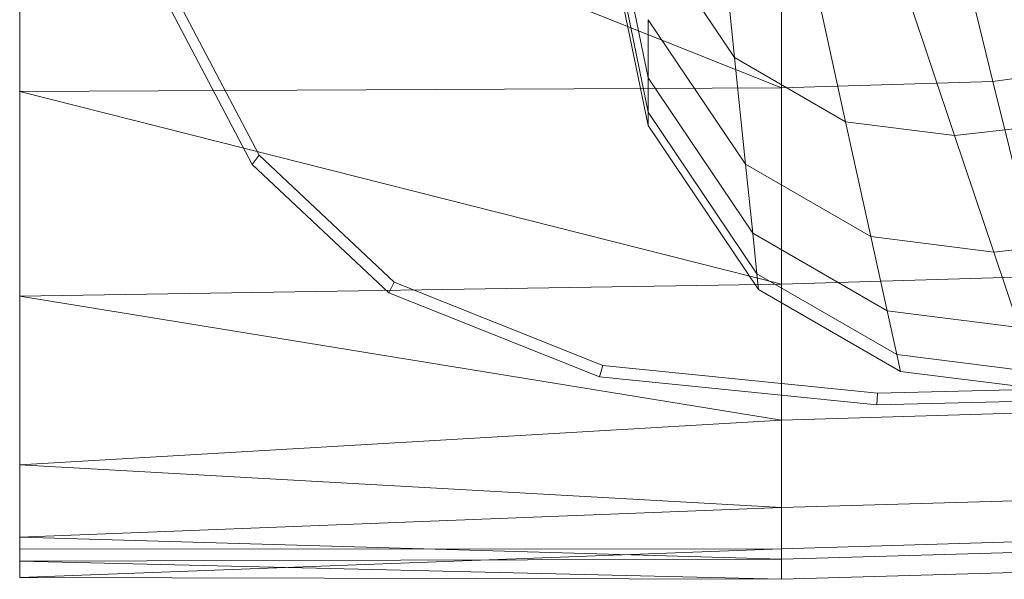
# Model space of a CAD drawing. Header units: metres. Extents: x 391.1 to 427.5, y 12.8 to 28.4.
# Tile 41 of 234: x 401.4885 to 401.6213, y 26.4248 to 26.5002. Entities that reach past the tile are written whole.
import ezdxf

# ---------------------------------------------------------------- set-up
doc = ezdxf.new("R2010")
doc.units = ezdxf.units.M
doc.layers.add('02_MOBILIARIO', color=7, linetype='Continuous', lineweight=18)
doc.layers.add('A-DETL-____-MBND', color=7, linetype='Continuous', lineweight=18)

# ---------------------------------------------------------------- blocks, each defined once
blk = doc.blocks.new('Family - Rentamans PA-152555-03_ENLLUMENAT_P0A')
at = {"layer": 'A-DETL-____-MBND', "color": 253, "true_color": 0xaaaaaa}
for p, q in [((0, 0.36146), (0, 0.00406)), ((0.08473, 0.0676), (0.07631, 0.10869)), ((0, 0.10722), (0, 0.06579)), ((0, 0.10722), (0.10273, 0.06628)), ((0.08473, 0.06296), (0.07598, 0.1057)), ((0.08473, 0.06117), (0.07584, 0.10456)), ((0.10273, 0.10137), (0.10273, 0.06628)), ((0.12264, 0.10196), (0.13123, 0.06713)), ((0.09423, 0.09119), (0.09638, 0.07036)), ((0.09638, 0.07036), (0.08473, 0.08764)), ((0.10642, 0.08414), (0.11135, 0.0617)), ((0.1184, 0.08263), (0.12606, 0.05985)), ((0.03136, 0.05592), (0.01958, 0.07835)), ((0.03228, 0.05718), (0.02062, 0.07939)), ((0.09788, 0.05596), (0.08473, 0.07545)), ((0.08473, 0.07545), (0.08473, 0.0676)), ((0.11135, 0.0617), (0.09638, 0.07036)), ((0.09638, 0.07036), (0.09788, 0.05596)), ((0.1511, 0.06981), (0.13123, 0.06713)), ((0.08473, 0.06296), (0.08473, 0.0676)), ((0.09884, 0.04668), (0.08473, 0.0676)), ((0.13123, 0.06713), (0.10273, 0.06628)), ((0.13123, 0.06713), (0.13772, 0.04082)), ((0.10273, 0.06628), (0, 0.06579)), ((0, 0.06579), (0, 0.03818)), ((0, 0.06579), (0.10273, 0.03978)), ((0.10273, 0.06628), (0.10273, 0.03978)), ((0.08473, 0.06117), (0.08473, 0.06296)), ((0.09941, 0.0412), (0.08473, 0.06296)), ((0.09963, 0.03908), (0.08473, 0.06117)), ((0.12606, 0.05985), (0.11135, 0.0617)), ((0.11135, 0.0617), (0.11476, 0.0462)), ((0.14581, 0.06207), (0.12606, 0.05985)), ((0.12606, 0.05985), (0.13135, 0.04411)), ((0.03228, 0.05718), (0.03136, 0.05592)), ((0.05051, 0.04004), (0.03228, 0.05718)), ((0.04977, 0.03861), (0.03136, 0.05592)), ((0.11476, 0.0462), (0.09788, 0.05596)), ((0.09788, 0.05596), (0.09884, 0.04668)), ((0.11696, 0.0362), (0.09884, 0.04668)), ((0.09884, 0.04668), (0.09941, 0.0412)), ((0.15363, 0.04662), (0.13135, 0.04411)), ((0.13135, 0.04411), (0.11476, 0.0462)), ((0.11476, 0.0462), (0.11696, 0.0362)), ((0.13135, 0.04411), (0.13476, 0.03396)), ((0.11825, 0.0303), (0.09941, 0.0412)), ((0.09941, 0.0412), (0.09963, 0.03908)), ((0.05051, 0.04004), (0.04977, 0.03861)), ((0.07861, 0.02883), (0.05051, 0.04004)), ((0.13772, 0.04082), (0.10273, 0.03978)), ((0.10273, 0.03978), (0, 0.03818)), ((0.07816, 0.02729), (0.04977, 0.03861)), ((0.11875, 0.02802), (0.09963, 0.03908)), ((0.10273, 0.03978), (0.10273, 0.02147)), ((0, 0.03818), (0, 0.01543)), ((0, 0.03818), (0.10273, 0.02147)), ((0.13476, 0.03396), (0.11696, 0.0362)), ((0.11696, 0.0362), (0.11825, 0.0303)), ((0.13678, 0.02796), (0.11825, 0.0303)), ((0.11825, 0.0303), (0.11875, 0.02802)), ((0.07861, 0.02883), (0.07816, 0.02729)), ((0.11566, 0.02511), (0.07861, 0.02883)), ((0.13755, 0.02565), (0.11875, 0.02802)), ((0.11557, 0.02353), (0.07816, 0.02729)), ((0.13755, 0.02565), (0.11566, 0.02511)), ((0.11566, 0.02511), (0.11557, 0.02353)), ((0.13769, 0.02408), (0.11557, 0.02353)), ((0.1422, 0.02264), (0.10273, 0.02147)), ((0.10273, 0.02147), (0, 0.01543)), ((0.10273, 0.02147), (0.10273, 0.00966)), ((0, 0.01543), (0, 0.00569)), ((0, 0.01543), (0.10273, 0.00966)), ((0.14508, 0.01092), (0.10273, 0.00966)), ((0.10273, 0.00966), (0, 0.00569)), ((0.10273, 0.00966), (0.10273, 0.00269)), ((0, 0.00569), (0, 0.00244)), ((0, 0.00569), (0.10273, 0.00269)), ((0.10273, 0.0041), (0.14525, 0.00536)), ((0, 0.00406), (0.10273, 0.00411)), ((0, 0.00026), (0.10273, 0.00411)), ((0, 0.00026), (0, 0.00406)), ((0.10273, 0.0041), (0.10273, 0)), ((0.10273, 0.00269), (0.14679, 0.004)), ((0.10273, 0.00269), (0, 0.00244)), ((0.10273, 0.00269), (0.10273, 0)), ((0, 0.00244), (0, 0.00026)), ((0, 0.00244), (0.10273, 0)), ((0, 0.00026), (0.10273, 0)), ((0.10273, 0), (0.14736, 0.00133))]:
    blk.add_line(p, q, dxfattribs=at)
blk = doc.blocks.new('LONDR55-XX_ZZ-ARQ-CAA-M3D-Londres55_ifc-1-03_ENLLUMENAT_P0A')
at = {"layer": '02_MOBILIARIO', "color": 253, "lineweight": 18, "true_color": 0xaaaaaa}
blk.add_blockref('Family - Rentamans PA-152555-03_ENLLUMENAT_P0A', (401.48854, 26.4248), dxfattribs=at)

msp = doc.modelspace()

# ---------------------------------------------------------------- block references
at = {"lineweight": 5}
msp.add_blockref('LONDR55-XX_ZZ-ARQ-CAA-M3D-Londres55_ifc-1-03_ENLLUMENAT_P0A', (0, 0), dxfattribs=at)

doc.saveas('drawing.dxf')
